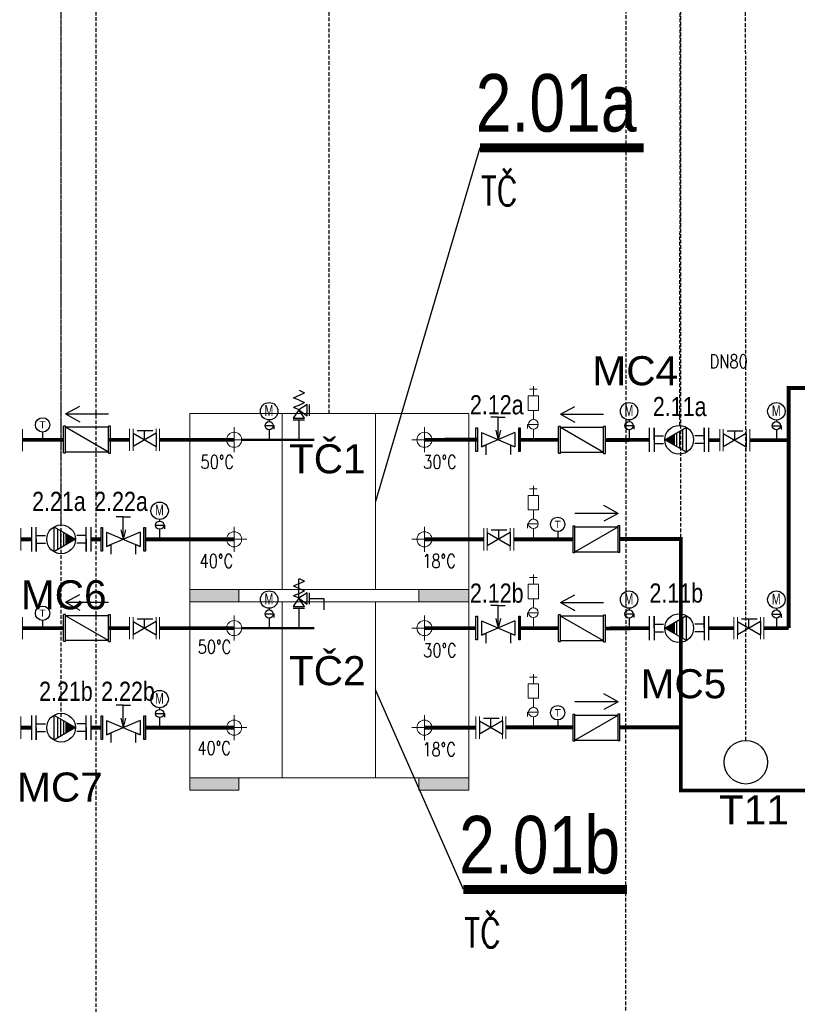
# Model space of a CAD drawing. Header units: millimetres. Extents: x 16 to 2801, y 7797 to 8217.
# Tile 13 of 18: x 2411 to 2464, y 7976 to 8043. Entities that reach past the tile are written whole.
import ezdxf
from ezdxf.enums import TextEntityAlignment as Align

# ---------------------------------------------------------------- set-up
doc = ezdxf.new("R2010")
doc.units = ezdxf.units.MM
for name, pattern in [('DASHED', [19.05, 12.7, -6.35]), ('ČÁRKOVANÁ', [19.05, 12.7, -6.35]), ('ČÁRKOVANÁ2', [0.375, 0.25, -0.125])]:
    doc.linetypes.add(name, pattern=pattern)
for name, color, linetype in [('ARMATURY', 7, 'Continuous'), ('CH_armatury', 7, 'Continuous'), ('G armatury', 7, 'Continuous'), ('G_armatury', 7, 'Continuous'), ('NWT_UT_POZICE', 32, 'Continuous'), ('NWT_UT_PRIV', 1, 'Continuous'), ('NWT_UT_TEXT', 90, 'Continuous'), ('NWT_UT_ZPÁT', 150, 'DASHED'), ('Přístroje MaR', 1, 'Continuous'), ('UT_POZICE', 1, 'Continuous'), ('UT_TEXT', 90, 'Continuous')]:
    doc.layers.add(name, color=color, linetype=linetype)
for name, color, linetype, lineweight in [('G technologie', 6, 'Continuous', 20), ('G-nové-UT', 10, 'DASHED', 50), ('G-TECHOLOGIE', 6, 'Continuous', 20), ('NEKO_armatury', 7, 'Continuous', 25)]:
    doc.layers.add(name, color=color, linetype=linetype, lineweight=lineweight)
doc.styles.add('ARIAL', font='arial.ttf', dxfattribs={"width": 0.8})
doc.styles.add('ROMANS', font='romans.shx', dxfattribs={"width": 0.8})
doc.styles.get("Standard").update_dxf_attribs({"font": 'arial.ttf'})

# ---------------------------------------------------------------- blocks, each defined once
blk = doc.blocks.new('ČERPADLO S PLYNULOU ZMĚNOU OTÁČEK (PŘÍRUBOVÉ)')
at = {"layer": 'NEKO_armatury', "lineweight": -3}
blk.add_hatch(color=256, dxfattribs=at).paths.add_polyline_path([(26043.94, 27754.68), (26042.58, 27752.34), (26045.29, 27752.34)])
for p, q in [((26040.79, 27758.68), (26047.09, 27758.68)), ((26047.09, 27757.43), (26040.79, 27757.43)), ((26043.94, 27757.43), (26042.06, 27757.43)), ((26043.94, 27757.43), (26042.94, 27757.43)), ((26042.94, 27757.43), (26042.94, 27755.01)), ((26043.94, 27757.43), (26045.81, 27757.43)), ((26043.94, 27757.43), (26047.09, 27757.43)), ((26043.94, 27757.43), (26044.94, 27757.43)), ((26044.94, 27757.43), (26044.94, 27755.01)), ((26040.69, 27749.05), (26043.94, 27754.68)), ((26043.94, 27754.68), (26047.19, 27749.05)), ((26042.12, 27751.53), (26045.76, 27751.53)), ((26042.46, 27752.13), (26045.41, 27752.13)), ((26042.58, 27752.34), (26045.29, 27752.34)), ((26040.69, 27749.05), (26047.19, 27749.05)), ((26041.2, 27749.95), (26046.67, 27749.95)), ((26041.69, 27750.8), (26046.18, 27750.8)), ((26042.94, 27744.43), (26042.94, 27746.84)), ((26044.94, 27744.43), (26044.94, 27746.84)), ((26047.09, 27744.43), (26040.79, 27744.43)), ((26043.94, 27744.43), (26042.06, 27744.43)), ((26043.94, 27744.43), (26042.94, 27744.43)), ((26043.94, 27744.43), (26045.81, 27744.43)), ((26043.94, 27744.43), (26047.09, 27744.43)), ((26043.94, 27744.43), (26044.94, 27744.43)), ((26040.79, 27743.18), (26047.09, 27743.18))]:
    blk.add_line(p, q, dxfattribs=at)
blk.add_circle((26043.94, 27750.93), 3.75, dxfattribs=at)
blk = doc.blocks.new('ČERPADLO-E PŘÍBUBOVÉ')
at = {"layer": 'NEKO_armatury', "lineweight": -3}
blk.add_blockref('ČERPADLO S PLYNULOU ZMĚNOU OTÁČEK (PŘÍRUBOVÉ)', (-26043.94, -27743.18), dxfattribs=at)
blk = doc.blocks.new('A$C00DB090D')
at = {"layer": 'CH_armatury', "color": 0}
for p, q in [((71.7, 244.6), (-68.3, 244.6)), ((-68.3, 244.6), (-68.3, 234.6)), ((71.7, 234.6), (-68.3, 234.6)), ((-63.1, 234.6), (-63.1, 10)), ((66.6, 234.6), (-63.1, 10)), ((53, 234.6), (-49.5, 234.6)), ((66.6, 234.6), (66.6, 10)), ((71.7, 234.6), (71.7, 244.6)), ((70, 10), (-70, 10)), ((-70, 10), (-70, 0)), ((70, 0), (-70, 0)), ((51.2, 0), (-51.2, 0)), ((70, 0), (70, 10))]:
    blk.add_line(p, q, dxfattribs=at)
blk = doc.blocks.new('TEPLOMĚR')
at = {"layer": 'NEKO_armatury', "color": 0, "lineweight": -3}
blk.add_line((0, 3.75), (0, 1.07), dxfattribs=at)
blk.add_circle((0, 6.25), 2.5, dxfattribs=at)
blk.add_text('T', height=2.5, dxfattribs=at).set_placement((0, 6.25), align=Align.MIDDLE_CENTER)
blk = doc.blocks.new('RUČNÍ REGULAČNÍ VENTIL PŘÍRUBOVÝ')
at = {"layer": 'NEKO_armatury', "color": 0, "lineweight": -3}
for p, q in [((-3.08, 10.75), (3.08, 10.75)), ((-1.88, 9.75), (1.88, 9.75)), ((-1.88, 1), (1.88, 9.75)), ((-1.88, 9.75), (1.88, 1)), ((1.88, 9.75), (1.39, 8.6)), ((1.39, 8.6), (3.89, 8.6)), ((-5.9, 5.38), (-5.9, 7.25)), ((-2.5, 5.38), (-5.9, 5.38)), ((-5.9, 5.38), (-5.9, 3.5)), ((-2.5, 5.99), (0, 5.38)), ((-2.5, 4.74), (0, 5.38)), ((0, 5.38), (-2.5, 5.38)), ((-3.08, 0), (3.08, 0)), ((-1.88, 1), (1.88, 1)), ((1.88, 1), (1.4, 2.16)), ((1.4, 2.16), (3.9, 2.16))]:
    blk.add_line(p, q, dxfattribs=at)
at = {"layer": 'NEKO_armatury', "color": 0}
for points in [[(-3.08, 10.75), (-3.08, 11.15), (3.08, 11.15), (3.08, 10.75), (-3.08, 10.75)], [(-3.08, -0.4), (-3.08, 0), (3.08, 0), (3.08, -0.4), (-3.08, -0.4)]]:
    blk.add_lwpolyline(points, dxfattribs=at)

msp = doc.modelspace()

# ---------------------------------------------------------------- hatches: boundary and pattern name
at = {"layer": 'G technologie', "linetype": 'Continuous'}
for points in [[(2422.508, 8004.054), (2425.946, 8004.054), (2425.946, 8003.208), (2422.508, 8003.208)], [(2441.701, 8004.054), (2438.264, 8004.054), (2438.264, 8003.208), (2441.701, 8003.208)], [(2422.508, 7991.091), (2425.946, 7991.091), (2425.946, 7990.246), (2422.508, 7990.246)], [(2441.701, 7991.091), (2438.264, 7991.091), (2438.264, 7990.246), (2441.701, 7990.246)]]:
    msp.add_hatch(color=251, dxfattribs=at).paths.add_polyline_path(points)

# ---------------------------------------------------------------- linework, layer by layer
at = {"color": 251, "elevation": 61940.741}
for points in [[(2413.955, 8016.144), (2414.945, 8016.682)], [(2448.015, 8016.121), (2449.004, 8016.659)], [(2413.955, 8016.144), (2416.92, 8016.144)], [(2413.955, 8016.144), (2414.945, 8015.606)], [(2448.015, 8016.121), (2450.98, 8016.121)], [(2448.015, 8016.121), (2449.004, 8015.583)], [(2451.978, 8009.293), (2450.989, 8009.831)], [(2451.978, 8009.293), (2449.013, 8009.293)], [(2451.978, 8009.293), (2450.989, 8008.755)], [(2413.955, 8003.182), (2414.945, 8003.72)], [(2448.015, 8003.158), (2449.004, 8003.695)], [(2413.955, 8003.182), (2416.92, 8003.182)], [(2413.955, 8003.182), (2414.945, 8002.644)], [(2448.015, 8003.158), (2450.98, 8003.158)], [(2448.015, 8003.158), (2449.004, 8002.62)], [(2451.978, 7996.331), (2450.989, 7996.869)], [(2451.978, 7996.331), (2449.013, 7996.331)], [(2451.978, 7996.331), (2450.989, 7995.793)]]:
    msp.add_lwpolyline(points, dxfattribs=at)
at = {"layer": 'ARMATURY', "color": 251}
for p, q in [((2429.641, 8017.258, 61940.741), (2430.405, 8017.596, 61940.741)), ((2430.023, 8017.765, 61940.741), (2430.405, 8017.596, 61940.741)), ((2430.023, 8017.089, 61940.741), (2429.641, 8017.258, 61940.741)), ((2430.023, 8017.089, 61940.741), (2430.405, 8016.921, 61940.741)), ((2430.023, 8016.752, 61940.741), (2430.405, 8016.921, 61940.741)), ((2430.022, 8016.417, 61940.741), (2429.626, 8015.843, 61940.741)), ((2430.023, 8016.752, 61940.741), (2429.641, 8016.583, 61940.741)), ((2430.023, 8016.414, 61940.741), (2429.641, 8016.583, 61940.741)), ((2430.594, 8016.79, 61940.741), (2430.02, 8016.414, 61940.741)), ((2430.02, 8016.414, 61940.741), (2430.594, 8016.018, 61940.741)), ((2430.398, 8015.843, 61940.741), (2430.022, 8016.417, 61940.741)), ((2430.594, 8016.018, 61940.741), (2430.594, 8016.79, 61940.741)), ((2430.73, 8016.782, 61940.741), (2430.73, 8016.009, 61940.741)), ((2427.968, 8015.726, 61940.741), (2427.968, 8015.617, 61940.741)), ((2430.39, 8015.707, 61940.741), (2429.618, 8015.707, 61940.741)), ((2429.626, 8015.843, 61940.741), (2430.398, 8015.843, 61940.741)), ((2430.004, 8015.707, 61940.741), (2430.004, 8014.362, 61940.741)), ((2452.735, 8015.726, 61940.741), (2452.735, 8015.617, 61940.741)), ((2462.871, 8015.726, 61940.741), (2462.871, 8015.617, 61940.741)), ((2427.685, 8015.334, 61940.741), (2428.323, 8015.334, 61940.741)), ((2427.968, 8015.051, 61940.741), (2427.968, 8014.362, 61940.741)), ((2428.323, 8015.082, 61940.741), (2428.323, 8015.334, 61940.741)), ((2452.452, 8015.334, 61940.741), (2453.09, 8015.334, 61940.741)), ((2452.735, 8015.051, 61940.741), (2452.735, 8014.362, 61940.741)), ((2453.09, 8015.082, 61940.741), (2453.09, 8015.334, 61940.741)), ((2462.588, 8015.328, 61940.741), (2463.227, 8015.328, 61940.741)), ((2462.871, 8015.045, 61940.741), (2462.871, 8014.356, 61940.741)), ((2463.227, 8015.076, 61940.741), (2463.227, 8015.328, 61940.741)), ((2420.432, 8008.875, 61940.741), (2420.432, 8008.766, 61940.741)), ((2420.149, 8008.483, 61940.741), (2420.788, 8008.483, 61940.741)), ((2420.432, 8008.2, 61940.741), (2420.432, 8007.511, 61940.741)), ((2420.788, 8008.231, 61940.741), (2420.788, 8008.483, 61940.741)), ((2430.017, 8003.447, 61940.741), (2430.017, 8004.801, 61940.741)), ((2430.023, 8004.802, 61940.741), (2430.405, 8004.634, 61940.741)), ((2430.023, 8004.465, 61940.741), (2429.641, 8004.296, 61940.741)), ((2430.023, 8004.127, 61940.741), (2429.641, 8004.296, 61940.741)), ((2430.023, 8004.465, 61940.741), (2430.405, 8004.634, 61940.741)), ((2430.023, 8004.127, 61940.741), (2430.405, 8003.958, 61940.741)), ((2430.023, 8003.789, 61940.741), (2430.405, 8003.958, 61940.741)), ((2430.022, 8003.454, 61940.741), (2429.626, 8002.88, 61940.741)), ((2430.023, 8003.789, 61940.741), (2429.641, 8003.621, 61940.741)), ((2430.023, 8003.452, 61940.741), (2429.641, 8003.621, 61940.741)), ((2430.594, 8003.827, 61940.741), (2430.02, 8003.451, 61940.741)), ((2430.02, 8003.451, 61940.741), (2430.594, 8003.055, 61940.741)), ((2430.398, 8002.88, 61940.741), (2430.022, 8003.454, 61940.741)), ((2430.594, 8003.055, 61940.741), (2430.594, 8003.827, 61940.741)), ((2430.73, 8003.819, 61940.741), (2430.73, 8003.047, 61940.741)), ((2430.73, 8003.432, 61940.741), (2431.726, 8003.432, 61940.741)), ((2431.726, 8003.432, 61940.741), (2431.726, 8002.66, 61940.741)), ((2427.968, 8002.764, 61940.741), (2427.968, 8002.654, 61940.741)), ((2430.39, 8002.745, 61940.741), (2429.618, 8002.745, 61940.741)), ((2429.626, 8002.88, 61940.741), (2430.398, 8002.88, 61940.741)), ((2430.004, 8002.745, 61940.741), (2430.004, 8001.4, 61940.741)), ((2452.735, 8002.762, 61940.741), (2452.735, 8002.653, 61940.741)), ((2462.871, 8002.762, 61940.741), (2462.871, 8002.653, 61940.741)), ((2427.685, 8002.371, 61940.741), (2428.323, 8002.371, 61940.741)), ((2427.968, 8002.088, 61940.741), (2427.968, 8001.4, 61940.741)), ((2428.323, 8002.119, 61940.741), (2428.323, 8002.371, 61940.741)), ((2452.452, 8002.37, 61940.741), (2453.09, 8002.37, 61940.741)), ((2452.735, 8002.087, 61940.741), (2452.735, 8001.398, 61940.741)), ((2453.09, 8002.118, 61940.741), (2453.09, 8002.37, 61940.741)), ((2462.588, 8002.364, 61940.741), (2463.227, 8002.364, 61940.741)), ((2462.871, 8002.081, 61940.741), (2462.871, 8001.393, 61940.741)), ((2463.227, 8002.112, 61940.741), (2463.227, 8002.364, 61940.741)), ((2420.432, 7995.913, 61940.741), (2420.432, 7995.804, 61940.741)), ((2420.149, 7995.521, 61940.741), (2420.788, 7995.521, 61940.741)), ((2420.432, 7995.237, 61940.741), (2420.432, 7994.549, 61940.741)), ((2420.788, 7995.268, 61940.741), (2420.788, 7995.521, 61940.741))]:
    msp.add_line(p, q, dxfattribs=at)
for centre, radius in [((2427.968, 8016.326, 61940.741), 0.6), ((2452.735, 8016.326, 61940.741), 0.6), ((2462.871, 8016.321, 61940.741), 0.6), ((2427.968, 8015.334, 61940.741), 0.283), ((2452.735, 8015.334, 61940.741), 0.283), ((2462.871, 8015.328, 61940.741), 0.283), ((2420.432, 8009.475, 61940.741), 0.6), ((2420.432, 8008.483, 61940.741), 0.283), ((2427.968, 8003.364, 61940.741), 0.6), ((2452.735, 8003.362, 61940.741), 0.6), ((2462.871, 8003.357, 61940.741), 0.6), ((2427.968, 8002.371, 61940.741), 0.283), ((2452.735, 8002.37, 61940.741), 0.283), ((2462.871, 8002.364, 61940.741), 0.283), ((2420.432, 7996.513, 61940.741), 0.6), ((2420.432, 7995.521, 61940.741), 0.283)]:
    msp.add_circle(centre, radius, dxfattribs=at)
at = {"layer": 'G armatury', "color": 251}
for p, q in [((2420.191, 8014.819, 61940.741), (2418.609, 8013.905, 61940.741)), ((2418.609, 8014.819, 61940.741), (2418.609, 8013.905, 61940.741)), ((2418.609, 8014.819, 61940.741), (2420.191, 8013.905, 61940.741)), ((2418.885, 8015.007, 61940.741), (2419.961, 8015.007, 61940.741)), ((2419.4, 8014.362, 61940.741), (2419.4, 8015.007, 61940.741)), ((2420.191, 8014.819, 61940.741), (2420.191, 8013.905, 61940.741)), ((2459.489, 8014.984, 61940.741), (2460.566, 8014.984, 61940.741)), ((2460.005, 8014.339, 61940.741), (2460.005, 8014.984, 61940.741)), ((2460.796, 8014.796, 61940.741), (2459.213, 8013.882, 61940.741)), ((2459.213, 8014.796, 61940.741), (2459.213, 8013.882, 61940.741)), ((2459.213, 8014.796, 61940.741), (2460.796, 8013.882, 61940.741)), ((2460.796, 8014.796, 61940.741), (2460.796, 8013.882, 61940.741)), ((2443.251, 8008.156, 61940.741), (2444.327, 8008.156, 61940.741)), ((2443.766, 8007.511, 61940.741), (2443.766, 8008.156, 61940.741)), ((2444.557, 8007.968, 61940.741), (2442.975, 8007.054, 61940.741)), ((2442.975, 8007.968, 61940.741), (2442.975, 8007.054, 61940.741)), ((2442.975, 8007.968, 61940.741), (2444.557, 8007.054, 61940.741)), ((2444.557, 8007.968, 61940.741), (2444.557, 8007.054, 61940.741)), ((2418.885, 8002.045, 61940.741), (2419.961, 8002.045, 61940.741)), ((2419.4, 8001.4, 61940.741), (2419.4, 8002.045, 61940.741)), ((2460.463, 8002.045, 61940.741), (2461.539, 8002.045, 61940.741)), ((2460.978, 8001.4, 61940.741), (2460.978, 8002.045, 61940.741)), ((2420.191, 8001.856, 61940.741), (2418.609, 8000.943, 61940.741)), ((2418.609, 8001.856, 61940.741), (2418.609, 8000.943, 61940.741)), ((2418.609, 8001.856, 61940.741), (2420.191, 8000.943, 61940.741)), ((2420.191, 8001.856, 61940.741), (2420.191, 8000.943, 61940.741)), ((2461.769, 8001.856, 61940.741), (2460.187, 8000.943, 61940.741)), ((2460.187, 8001.856, 61940.741), (2460.187, 8000.943, 61940.741)), ((2460.187, 8001.856, 61940.741), (2461.769, 8000.943, 61940.741)), ((2461.769, 8001.856, 61940.741), (2461.769, 8000.943, 61940.741)), ((2442.718, 7995.194, 61940.741), (2443.794, 7995.194, 61940.741)), ((2443.233, 7994.549, 61940.741), (2443.233, 7995.194, 61940.741)), ((2444.024, 7995.006, 61940.741), (2442.442, 7994.092, 61940.741)), ((2442.442, 7995.006, 61940.741), (2442.442, 7994.092, 61940.741)), ((2442.442, 7995.006, 61940.741), (2444.024, 7994.092, 61940.741)), ((2444.024, 7995.006, 61940.741), (2444.024, 7994.092, 61940.741))]:
    msp.add_line(p, q, dxfattribs=at)
at = {"layer": 'G technologie', "color": 251, "linetype": 'Continuous'}
for p, q in [((2422.508, 8016.17, 61940.741), (2422.508, 8004.054, 61940.741)), ((2441.701, 8016.17, 61940.741), (2422.508, 8016.17, 61940.741)), ((2441.701, 8016.17, 61940.741), (2422.508, 8016.17, 61940.741)), ((2428.857, 8016.17, 61940.741), (2428.857, 8004.054, 61940.741)), ((2435.279, 8004.054, 61940.741), (2435.279, 8016.17, 61940.741)), ((2441.701, 8004.054, 61940.741), (2441.701, 8016.17, 61940.741)), ((2425.558, 8015.227, 61940.741), (2425.558, 8013.497, 61940.741)), ((2438.652, 8015.227, 61940.741), (2438.652, 8013.497, 61940.741)), ((2426.422, 8014.362, 61940.741), (2424.693, 8014.362, 61940.741)), ((2439.517, 8014.362, 61940.741), (2437.787, 8014.362, 61940.741)), ((2425.558, 8008.376, 61940.741), (2425.558, 8006.646, 61940.741)), ((2438.652, 8008.376, 61940.741), (2438.652, 8006.646, 61940.741)), ((2426.422, 8007.511, 61940.741), (2424.693, 8007.511, 61940.741)), ((2439.517, 8007.511, 61940.741), (2437.787, 8007.511, 61940.741)), ((2422.508, 8004.054, 61940.741), (2441.701, 8004.054, 61940.741)), ((2422.508, 8003.208, 61940.741), (2422.508, 7991.091, 61940.741)), ((2441.701, 8003.208, 61940.741), (2422.508, 8003.208, 61940.741)), ((2441.701, 8003.208, 61940.741), (2422.508, 8003.208, 61940.741)), ((2428.857, 8003.208, 61940.741), (2428.857, 7991.091, 61940.741)), ((2435.279, 7991.091, 61940.741), (2435.279, 8003.208, 61940.741)), ((2441.701, 7991.091, 61940.741), (2441.701, 8003.208, 61940.741)), ((2425.558, 8002.264, 61940.741), (2425.558, 8000.535, 61940.741)), ((2438.652, 8002.264, 61940.741), (2438.652, 8000.535, 61940.741)), ((2426.422, 8001.4, 61940.741), (2424.693, 8001.4, 61940.741)), ((2439.517, 8001.4, 61940.741), (2437.787, 8001.4, 61940.741)), ((2425.558, 7995.413, 61940.741), (2425.558, 7993.684, 61940.741)), ((2438.652, 7995.413, 61940.741), (2438.652, 7993.684, 61940.741)), ((2426.422, 7994.549, 61940.741), (2424.693, 7994.549, 61940.741)), ((2439.517, 7994.549, 61940.741), (2437.787, 7994.549, 61940.741)), ((2422.508, 7991.091, 61940.741), (2441.701, 7991.091, 61940.741))]:
    msp.add_line(p, q, dxfattribs=at)
at = {"layer": 'G technologie', "color": 251, "linetype": 'Continuous', "elevation": 61940.741}
for points in [[(2425.872, 8004.054), (2422.508, 8004.054), (2422.508, 8003.208), (2425.872, 8003.208)], [(2441.701, 8004.054), (2438.264, 8004.054), (2438.264, 8003.208), (2441.701, 8003.208)], [(2425.872, 7991.091), (2422.508, 7991.091), (2422.508, 7990.246), (2425.872, 7990.246)], [(2441.701, 7991.091), (2438.264, 7991.091), (2438.264, 7990.246), (2441.701, 7990.246)]]:
    msp.add_lwpolyline(points, close=True, dxfattribs=at)
at = {"layer": 'G technologie', "color": 251, "linetype": 'Continuous'}
for centre in [(2425.558, 8014.362, 61940.741), (2438.652, 8014.362, 61940.741), (2425.558, 8007.511, 61940.741), (2438.652, 8007.511, 61940.741), (2425.558, 8001.4, 61940.741), (2438.652, 8001.4, 61940.741), (2425.558, 7994.549, 61940.741), (2438.652, 7994.549, 61940.741)]:
    msp.add_circle(centre, 0.519, dxfattribs=at)
at = {"layer": 'G-nové-UT', "color": 251, "linetype": 'Continuous', "ltscale": 50}
for p, q in [((2426.077, 8014.362, 61940.741), (2431.071, 8014.362, 61940.741)), ((2426.077, 8001.4, 61940.741), (2431.071, 8001.4, 61940.741))]:
    msp.add_line(p, q, dxfattribs=at)
at = {"layer": 'G-TECHOLOGIE', "color": 251}
for p, q in [((2410.99, 8013.576, 61940.741), (2410.99, 8015.099, 61940.741)), ((2418.368, 8013.601, 61940.741), (2418.368, 8015.123, 61940.741)), ((2418.368, 8013.601, 61940.741), (2418.368, 8015.123, 61940.741)), ((2418.609, 8013.601, 61940.741), (2418.609, 8015.123, 61940.741)), ((2420.191, 8013.601, 61940.741), (2420.191, 8015.123, 61940.741)), ((2420.191, 8013.601, 61940.741), (2420.191, 8015.123, 61940.741)), ((2420.191, 8013.601, 61940.741), (2420.191, 8015.123, 61940.741)), ((2420.432, 8013.601, 61940.741), (2420.432, 8015.123, 61940.741)), ((2458.972, 8013.578, 61940.741), (2458.972, 8015.1, 61940.741)), ((2458.972, 8013.578, 61940.741), (2458.972, 8015.1, 61940.741)), ((2459.213, 8013.578, 61940.741), (2459.213, 8015.1, 61940.741)), ((2460.796, 8013.578, 61940.741), (2460.796, 8015.1, 61940.741)), ((2460.796, 8013.578, 61940.741), (2460.796, 8015.1, 61940.741)), ((2460.796, 8013.578, 61940.741), (2460.796, 8015.1, 61940.741)), ((2461.037, 8013.578, 61940.741), (2461.037, 8015.1, 61940.741)), ((2410.879, 8006.75, 61940.741), (2410.879, 8008.272, 61940.741)), ((2442.734, 8006.75, 61940.741), (2442.734, 8008.272, 61940.741)), ((2442.734, 8006.75, 61940.741), (2442.734, 8008.272, 61940.741)), ((2442.975, 8006.75, 61940.741), (2442.975, 8008.272, 61940.741)), ((2444.557, 8006.75, 61940.741), (2444.557, 8008.272, 61940.741)), ((2444.557, 8006.75, 61940.741), (2444.557, 8008.272, 61940.741)), ((2444.557, 8006.75, 61940.741), (2444.557, 8008.272, 61940.741)), ((2444.799, 8006.75, 61940.741), (2444.799, 8008.272, 61940.741)), ((2410.99, 8000.638, 61940.741), (2410.99, 8002.161, 61940.741)), ((2418.368, 8000.638, 61940.741), (2418.368, 8002.161, 61940.741)), ((2418.368, 8000.638, 61940.741), (2418.368, 8002.161, 61940.741)), ((2418.609, 8000.638, 61940.741), (2418.609, 8002.161, 61940.741)), ((2420.191, 8000.638, 61940.741), (2420.191, 8002.161, 61940.741)), ((2420.191, 8000.638, 61940.741), (2420.191, 8002.161, 61940.741)), ((2420.191, 8000.638, 61940.741), (2420.191, 8002.161, 61940.741)), ((2420.432, 8000.638, 61940.741), (2420.432, 8002.161, 61940.741)), ((2459.946, 8000.638, 61940.741), (2459.946, 8002.161, 61940.741)), ((2459.946, 8000.638, 61940.741), (2459.946, 8002.161, 61940.741)), ((2460.187, 8000.638, 61940.741), (2460.187, 8002.161, 61940.741)), ((2461.769, 8000.638, 61940.741), (2461.769, 8002.161, 61940.741)), ((2461.769, 8000.638, 61940.741), (2461.769, 8002.161, 61940.741)), ((2461.769, 8000.638, 61940.741), (2461.769, 8002.161, 61940.741)), ((2462.01, 8000.638, 61940.741), (2462.01, 8002.161, 61940.741)), ((2410.879, 7993.787, 61940.741), (2410.879, 7995.31, 61940.741)), ((2442.2, 7993.788, 61940.741), (2442.2, 7995.31, 61940.741)), ((2442.2, 7993.788, 61940.741), (2442.2, 7995.31, 61940.741)), ((2442.442, 7993.788, 61940.741), (2442.442, 7995.31, 61940.741)), ((2444.024, 7993.788, 61940.741), (2444.024, 7995.31, 61940.741)), ((2444.024, 7993.788, 61940.741), (2444.024, 7995.31, 61940.741)), ((2444.024, 7993.788, 61940.741), (2444.024, 7995.31, 61940.741)), ((2444.265, 7993.788, 61940.741), (2444.265, 7995.31, 61940.741))]:
    msp.add_line(p, q, dxfattribs=at)
at = {"layer": 'G_armatury', "color": 251, "lineweight": 20, "ltscale": 1000}
for p, q in [((2445.879, 8017.841, 61940.741), (2446.419, 8017.841, 61940.741)), ((2445.879, 8017.841, 61940.741), (2446.419, 8017.841, 61940.741)), ((2446.149, 8017.379, 61940.741), (2446.149, 8018.043, 61940.741)), ((2446.149, 8017.379, 61940.741), (2446.149, 8018.043, 61940.741)), ((2445.803, 8016.384, 61940.741), (2445.803, 8017.379, 61940.741)), ((2445.803, 8017.379, 61940.741), (2446.495, 8017.379, 61940.741)), ((2445.803, 8016.384, 61940.741), (2445.803, 8017.379, 61940.741)), ((2445.803, 8017.379, 61940.741), (2446.495, 8017.379, 61940.741)), ((2446.496, 8017.379, 61940.741), (2446.496, 8016.384, 61940.741)), ((2446.496, 8017.379, 61940.741), (2446.496, 8016.384, 61940.741)), ((2445.803, 8016.384, 61940.741), (2446.495, 8016.384, 61940.741)), ((2445.803, 8016.384, 61940.741), (2446.495, 8016.384, 61940.741)), ((2446.149, 8015.75, 61940.741), (2446.149, 8016.384, 61940.741)), ((2446.149, 8015.75, 61940.741), (2446.149, 8016.384, 61940.741)), ((2446.475, 8015.423, 61940.741), (2445.738, 8015.423, 61940.741)), ((2445.738, 8015.133, 61940.741), (2445.738, 8015.423, 61940.741)), ((2446.475, 8015.423, 61940.741), (2445.738, 8015.423, 61940.741)), ((2445.738, 8015.133, 61940.741), (2445.738, 8015.423, 61940.741)), ((2446.149, 8014.362, 61940.741), (2446.149, 8015.097, 61940.741)), ((2445.879, 8010.99, 61940.741), (2446.419, 8010.99, 61940.741)), ((2445.879, 8010.99, 61940.741), (2446.419, 8010.99, 61940.741)), ((2446.149, 8010.528, 61940.741), (2446.149, 8011.193, 61940.741)), ((2446.149, 8010.528, 61940.741), (2446.149, 8011.193, 61940.741)), ((2445.803, 8009.533, 61940.741), (2445.803, 8010.528, 61940.741)), ((2445.803, 8010.528, 61940.741), (2446.495, 8010.528, 61940.741)), ((2445.803, 8009.533, 61940.741), (2445.803, 8010.528, 61940.741)), ((2445.803, 8010.528, 61940.741), (2446.495, 8010.528, 61940.741)), ((2446.496, 8010.528, 61940.741), (2446.496, 8009.533, 61940.741)), ((2446.496, 8010.528, 61940.741), (2446.496, 8009.533, 61940.741)), ((2445.803, 8009.533, 61940.741), (2446.495, 8009.533, 61940.741)), ((2445.803, 8009.533, 61940.741), (2446.495, 8009.533, 61940.741)), ((2446.149, 8008.899, 61940.741), (2446.149, 8009.533, 61940.741)), ((2446.149, 8008.899, 61940.741), (2446.149, 8009.533, 61940.741)), ((2446.475, 8008.573, 61940.741), (2445.738, 8008.573, 61940.741)), ((2445.738, 8008.282, 61940.741), (2445.738, 8008.573, 61940.741)), ((2446.475, 8008.573, 61940.741), (2445.738, 8008.573, 61940.741)), ((2445.738, 8008.282, 61940.741), (2445.738, 8008.573, 61940.741)), ((2446.149, 8007.511, 61940.741), (2446.149, 8008.246, 61940.741)), ((2445.879, 8004.877, 61940.741), (2446.419, 8004.877, 61940.741)), ((2445.879, 8004.877, 61940.741), (2446.419, 8004.877, 61940.741)), ((2446.149, 8004.415, 61940.741), (2446.149, 8005.08, 61940.741)), ((2446.149, 8004.415, 61940.741), (2446.149, 8005.08, 61940.741)), ((2445.803, 8003.42, 61940.741), (2445.803, 8004.415, 61940.741)), ((2445.803, 8004.415, 61940.741), (2446.495, 8004.415, 61940.741)), ((2445.803, 8003.42, 61940.741), (2445.803, 8004.415, 61940.741)), ((2445.803, 8004.415, 61940.741), (2446.495, 8004.415, 61940.741)), ((2446.496, 8004.415, 61940.741), (2446.496, 8003.42, 61940.741)), ((2446.496, 8004.415, 61940.741), (2446.496, 8003.42, 61940.741)), ((2445.803, 8003.42, 61940.741), (2446.495, 8003.42, 61940.741)), ((2445.803, 8003.42, 61940.741), (2446.495, 8003.42, 61940.741)), ((2446.149, 8002.786, 61940.741), (2446.149, 8003.42, 61940.741)), ((2446.149, 8002.786, 61940.741), (2446.149, 8003.42, 61940.741)), ((2446.475, 8002.46, 61940.741), (2445.738, 8002.46, 61940.741)), ((2445.738, 8002.169, 61940.741), (2445.738, 8002.46, 61940.741)), ((2446.475, 8002.46, 61940.741), (2445.738, 8002.46, 61940.741)), ((2445.738, 8002.169, 61940.741), (2445.738, 8002.46, 61940.741)), ((2446.149, 8001.398, 61940.741), (2446.149, 8002.133, 61940.741)), ((2445.879, 7998.027, 61940.741), (2446.419, 7998.027, 61940.741)), ((2445.879, 7998.027, 61940.741), (2446.419, 7998.027, 61940.741)), ((2446.149, 7997.566, 61940.741), (2446.149, 7998.23, 61940.741)), ((2446.149, 7997.566, 61940.741), (2446.149, 7998.23, 61940.741)), ((2445.803, 7996.57, 61940.741), (2445.803, 7997.566, 61940.741)), ((2445.803, 7997.566, 61940.741), (2446.495, 7997.566, 61940.741)), ((2445.803, 7996.57, 61940.741), (2445.803, 7997.566, 61940.741)), ((2445.803, 7997.566, 61940.741), (2446.495, 7997.566, 61940.741)), ((2446.496, 7997.566, 61940.741), (2446.496, 7996.57, 61940.741)), ((2446.496, 7997.566, 61940.741), (2446.496, 7996.57, 61940.741)), ((2445.803, 7996.57, 61940.741), (2446.495, 7996.57, 61940.741)), ((2445.803, 7996.57, 61940.741), (2446.495, 7996.57, 61940.741)), ((2446.149, 7995.937, 61940.741), (2446.149, 7996.57, 61940.741)), ((2446.149, 7995.937, 61940.741), (2446.149, 7996.57, 61940.741)), ((2446.475, 7995.61, 61940.741), (2445.738, 7995.61, 61940.741)), ((2445.738, 7995.319, 61940.741), (2445.738, 7995.61, 61940.741)), ((2446.475, 7995.61, 61940.741), (2445.738, 7995.61, 61940.741)), ((2445.738, 7995.319, 61940.741), (2445.738, 7995.61, 61940.741)), ((2446.149, 7994.549, 61940.741), (2446.149, 7995.284, 61940.741))]:
    msp.add_line(p, q, dxfattribs=at)
at = {"layer": 'G_armatury', "color": 251}
for p, q in [((2446.149, 8015.75, 61940.741), (2446.149, 8015.811, 61940.741)), ((2446.149, 8015.75, 61940.741), (2446.149, 8015.811, 61940.741)), ((2446.149, 8008.899, 61940.741), (2446.149, 8008.96, 61940.741)), ((2446.149, 8008.899, 61940.741), (2446.149, 8008.96, 61940.741)), ((2446.149, 8002.786, 61940.741), (2446.149, 8002.847, 61940.741)), ((2446.149, 8002.786, 61940.741), (2446.149, 8002.847, 61940.741)), ((2446.149, 7995.937, 61940.741), (2446.149, 7995.998, 61940.741)), ((2446.149, 7995.937, 61940.741), (2446.149, 7995.998, 61940.741))]:
    msp.add_line(p, q, dxfattribs=at)
at = {"layer": 'G_armatury', "color": 251, "lineweight": 20, "ltscale": 1000}
for centre in [(2446.149, 8015.423, 61940.741), (2446.149, 8015.423, 61940.741), (2446.149, 8008.573, 61940.741), (2446.149, 8008.573, 61940.741), (2446.149, 8002.46, 61940.741), (2446.149, 8002.46, 61940.741), (2446.149, 7995.61, 61940.741), (2446.149, 7995.61, 61940.741)]:
    msp.add_circle(centre, 0.327, dxfattribs=at)
at = {"layer": 'NWT_UT_PRIV', "color": 251, "const_width": 0.264, "elevation": 61940.741}
for points in [[(2505.758, 8017.928), (2463.721, 8017.928), (2463.721, 8017.928), (2463.721, 8017.928), (2463.721, 8001.4)], [(2410.99, 8014.362), (2413.823, 8014.362)], [(2416.92, 8014.362), (2418.368, 8014.362)], [(2425.558, 8014.362), (2420.432, 8014.362)], [(2442.306, 8014.364), (2438.652, 8014.362)], [(2454.14, 8014.362), (2451.112, 8014.339)], [(2458.972, 8014.339), (2458.232, 8014.339)], [(2461.037, 8014.339), (2463.721, 8014.339)], [(2410.99, 8001.4), (2413.823, 8001.4)], [(2416.92, 8001.4), (2418.368, 8001.4)], [(2425.558, 8001.4), (2420.432, 8001.4)], [(2442.2, 8001.4), (2438.652, 8001.4)], [(2447.883, 8001.398), (2445.251, 8001.398)], [(2454.14, 8001.4), (2451.112, 8001.375)], [(2459.946, 8001.4), (2458.232, 8001.4)], [(2462.01, 8001.4), (2463.721, 8001.4)]]:
    msp.add_lwpolyline(points, dxfattribs=at)
at = {"layer": 'NWT_UT_TEXT', "color": 251, "elevation": 61940.741}
for points in [[(2442.477, 8034.462), (2435.279, 8010.112)], [(2441.335, 7983.402), (2435.279, 7997.15)]]:
    msp.add_lwpolyline(points, dxfattribs=at)
at = {"layer": 'NWT_UT_TEXT', "color": 251, "const_width": 0.626, "elevation": 61940.741}
for points in [[(2442.477, 8034.462), (2453.737, 8034.462)], [(2441.335, 7983.402), (2452.595, 7983.402)]]:
    msp.add_lwpolyline(points, dxfattribs=at)
at = {"layer": 'NWT_UT_ZPÁT', "color": 251, "ltscale": 0.25, "const_width": 0.264, "elevation": 61940.741}
for points in [[(2447.883, 8014.362), (2445.251, 8014.362)], [(2419.452, 8007.511), (2425.558, 8007.511)], [(2442.734, 8007.511), (2438.652, 8007.511)], [(2448.881, 8007.511), (2444.799, 8007.511)], [(2419.452, 7994.549), (2425.558, 7994.549)], [(2442.2, 7994.549), (2438.652, 7994.549)], [(2456.299, 7994.572), (2452.11, 7994.572)]]:
    msp.add_lwpolyline(points, dxfattribs=at)
at = {"layer": 'NWT_UT_ZPÁT', "color": 251, "ltscale": 0.25, "elevation": 61940.741}
msp.add_lwpolyline([(2505.758, 7994.653, 0.264, 0.264, 0), (2500.154, 7994.737, 0.264, 0.264, 0), (2500.154, 8011.555, 0.264, 0.264, 0), (2468.104, 8011.471, 0.264, 0.264, 0), (2468.104, 7990.217, 0.264, 0.264, 0), (2456.299, 7990.217, 0.264, 0.264, 0), (2456.299, 7990.217, 0.264, 0.264, 0), (2456.299, 8007.534, 0.264, 0.264, 0), (2452.11, 8007.534, 0, 0, 0)], format="xyseb", dxfattribs=at)
at = {"layer": 'NWT_UT_ZPÁT', "color": 251, "const_width": 0.264, "elevation": 61940.741}
for points in [[(2410.879, 8007.511), (2411.61, 8007.511)], [(2415.702, 8007.511), (2416.402, 8007.511)], [(2410.879, 7994.549), (2411.61, 7994.549)], [(2415.702, 7994.549), (2416.402, 7994.549)], [(2448.881, 7994.572), (2444.265, 7994.572)]]:
    msp.add_lwpolyline(points, dxfattribs=at)
at = {"layer": 'Přístroje MaR', "linetype": 'ČÁRKOVANÁ2'}
for p, q in [((2452.512, 7933.453, 61940.741), (2452.557, 8182.397, 62252.001)), ((2460.769, 7993.668, 61940.741), (2460.725, 8182.397, 62252.001)), ((2413.659, 8008.502, 61940.741), (2413.659, 8172.397, 62252.001)), ((2416.072, 7961.072, 61940.741), (2416.077, 8172.397, 62252.001)), ((2432.105, 8016.17, 61940.741), (2432.105, 8172.397, 62252.001)), ((2413.659, 7995.287, 61940.741), (2413.659, 8170.337, 61940.741)), ((2456.233, 8015.352, 61940.741), (2456.299, 8152.419, 62072.798)), ((2456.299, 8002.383, 61940.741), (2456.299, 8152.419, 62072.798))]:
    msp.add_line(p, q, dxfattribs=at)
at = {"layer": 'Přístroje MaR'}
msp.add_circle((2460.769, 7992.168, 61940.741), 1.5, dxfattribs=at)

# ---------------------------------------------------------------- block references
at = {"layer": 'NEKO_armatury', "color": 251, "xscale": 0.198, "yscale": 0.198, "zscale": 0.198}
for p in [(2412.381, 8014.15, 61940.741), (2447.823, 8007.299, 61940.741), (2412.381, 8001.187, 61940.741), (2447.823, 7994.337, 61940.741)]:
    msp.add_blockref('TEPLOMĚR', p, dxfattribs=at)
at = {"layer": 'NEKO_armatury', "color": 251, "xscale": 0.264, "yscale": 0.264, "zscale": 0.264}
for name, p, rotation in [('RUČNÍ REGULAČNÍ VENTIL PŘÍRUBOVÝ', (2442.306, 8014.364, 61940.741), 270), ('ČERPADLO-E PŘÍBUBOVÉ', (2458.232, 8014.362, 61940.741), 89.99999999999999), ('RUČNÍ REGULAČNÍ VENTIL PŘÍRUBOVÝ', (2416.508, 8007.511, 61940.741), 270), ('ČERPADLO-E PŘÍBUBOVÉ', (2411.61, 8007.511, 61940.741), 270), ('RUČNÍ REGULAČNÍ VENTIL PŘÍRUBOVÝ', (2442.306, 8001.4, 61940.741), 270), ('ČERPADLO-E PŘÍBUBOVÉ', (2458.232, 8001.398, 61940.741), 89.99999999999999), ('RUČNÍ REGULAČNÍ VENTIL PŘÍRUBOVÝ', (2416.508, 7994.549, 61940.741), 270), ('ČERPADLO-E PŘÍBUBOVÉ', (2411.61, 7994.549, 61940.741), 270)]:
    msp.add_blockref(name, p, dxfattribs=dict(at, rotation=rotation))
at = {"layer": 'NEKO_armatury', "color": 251, "linetype": 'ČÁRKOVANÁ', "yscale": 0.0132, "zscale": 0.0132}
for p, xscale, rotation in [((2413.823, 8014.385, 61940.741), 0.0132, 270), ((2447.883, 8014.362, 61940.741), 0.0132, 270), ((2452.11, 8007.534, 61940.741), -0.0132, 89.99999999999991), ((2413.823, 8001.422, 61940.741), 0.0132, 270), ((2447.883, 8001.398, 61940.741), 0.0132, 270), ((2452.11, 7994.572, 61940.741), -0.0132, 89.99999999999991)]:
    msp.add_blockref('A$C00DB090D', p, dxfattribs=dict(at, xscale=xscale, rotation=rotation))

# ---------------------------------------------------------------- texts
at = {"layer": 'ARMATURY', "color": 251, "width": 0.7}
for p in [(2427.654, 8016.003, 61940.741), (2452.421, 8016.003, 61940.741), (2462.557, 8015.997, 61940.741), (2420.118, 8009.152, 61940.741), (2427.654, 8003.041, 61940.741), (2452.421, 8003.039, 61940.741), (2462.557, 8003.034, 61940.741), (2420.118, 7996.19, 61940.741)]:
    msp.add_text('M', height=0.742, rotation=0, dxfattribs=at).set_placement(p)
at = {"layer": 'NWT_UT_POZICE', "color": 251, "style": 'ARIAL', "width": 0.8}
for s, p in [('2.01a', (2442.181, 8035.573, 61940.741)), ('2.01b', (2441.039, 7984.513, 61940.741))]:
    msp.add_text(s, height=3.96, rotation=359.9994, dxfattribs=at).set_placement(p)
at = {"layer": 'NWT_UT_TEXT', "color": 251, "char_height": 1.98, "attachment_point": 1, "style": 'ROMANS'}
for s, width, insert, own_width in [('Akumulační nádoba 1,5m3', 2225.33593, (2376.423, 8034.816, 61940.741), 22.25336), ('TČ', 1638.98174, (2442.541, 8032.467, 61940.741), 16.38982), ('TČ', 1638.98174, (2441.399, 7981.407, 61940.741), 16.38982)]:
    msp.add_mtext_dynamic_manual_height_columns(s, width=width, gutter_width=12.5, heights=[0], dxfattribs=dict(at, insert=insert)).dxf.set("width", own_width)
at = {"layer": 'Přístroje MaR'}
for s, p in [('MC4', (2456.111, 8018.113, 61940.741)), ('MC6', (2416.784, 8002.691, 61940.741)), ('MC5', (2459.425, 7996.571, 61940.741)), ('MC7', (2416.521, 7989.459, 61940.741))]:
    msp.add_text(s, height=2, dxfattribs=at).set_placement(p, align=Align.RIGHT)
for s, p in [('TČ1', (2429.33, 8012.051, 61940.741)), ('TČ2', (2429.33, 7997.47, 61940.741)), ('T11', (2458.92, 7987.89, 61940.741))]:
    msp.add_text(s, height=2, dxfattribs=at).set_placement(p)
at = {"layer": 'UT_POZICE', "color": 251, "char_height": 1.32, "width": 3.57825, "attachment_point": 3, "rotation": 0.0006, "style": 'ARIAL'}
for s, insert in [('2.12a', (2445.477, 8017.432, 61940.741)), ('2.11a', (2458.063, 8017.31, 61940.741)), ('2.21a', (2415.348, 8010.783, 61940.741)), ('2.22a', (2419.62, 8010.783, 61940.741)), ('2.12b', (2445.477, 8004.468, 61940.741)), ('2.11b', (2457.831, 8004.473, 61940.741)), ('2.21b', (2415.83, 7997.71, 61940.741)), ('2.22b', (2420.101, 7997.71, 61940.741))]:
    msp.add_mtext(s, dxfattribs=dict(at, insert=insert))
at = {"layer": 'UT_TEXT', "color": 251, "char_height": 0.924, "attachment_point": 1, "style": 'ROMANS'}
for s, insert in [('\\pxql;DN80', (2458.275, 8020.22, 61940.741)), ('\\pxql;50°C', (2423.243, 8013.297, 61940.741)), ('\\pxql;30°C', (2438.564, 8013.297, 61940.741)), ('\\pxql;40°C', (2423.183, 8006.478, 61940.741)), ('\\pxql;18°C', (2438.505, 8006.478, 61940.741)), ('\\pxql;50°C', (2423.048, 8000.568, 61940.741)), ('\\pxql;30°C', (2438.565, 8000.334, 61940.741)), ('\\pxql;40°C', (2423.025, 7993.605, 61940.741)), ('\\pxql;18°C', (2438.506, 7993.515, 61940.741))]:
    msp.add_mtext_dynamic_manual_height_columns(s, width=237.65009, gutter_width=12.5, heights=[0], dxfattribs=dict(at, insert=insert)).dxf.set("width", 2.3765)

doc.saveas('drawing.dxf')
